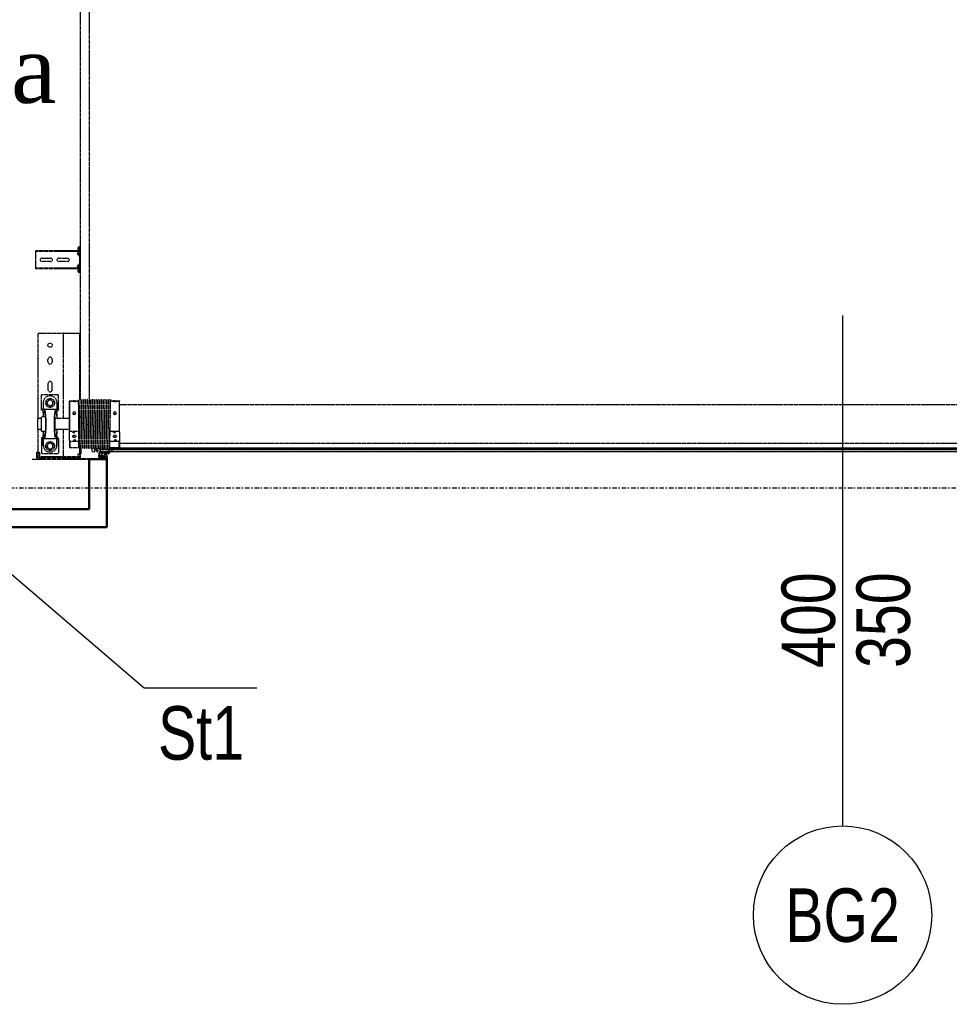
# Model space of a CAD drawing. Header units: centimetres. Extents: x 42630 to 130002, y 15 to 29179.
# Tile 27 of 175: x 50098 to 50359, y 4376 to 4652. Entities that reach past the tile are written whole.
import ezdxf
from ezdxf.enums import TextEntityAlignment as Align

# ---------------------------------------------------------------- set-up
doc = ezdxf.new("R2010")
doc.units = ezdxf.units.CM
doc.header["$LTSCALE"] = 0.01
for name, pattern in [('Ciągłe', [0]), ('DASHDOT2', [12.7, 6.35, -3.175, 0, -3.175]), ('DASHED2', [9.525, 6.35, -3.175])]:
    doc.linetypes.add(name, pattern=pattern)
doc.layers.get('0').update_dxf_attribs({"color": 253})
for name, color, linetype in [('A-Grid', 253, 'DASHDOT2'), ('CKDRZWI_', 253, 'Continuous'), ('CKDRZWI_OPIS', 253, 'Continuous'), ('CKDRZWI_OS', 253, 'Continuous'), ('CKOTOCZKI', 253, 'Continuous'), ('CKOTOCZKI_OPIS', 253, 'Ciągłe'), ('OPIS_K_WYK', 253, 'Continuous')]:
    doc.layers.add(name, color=color, linetype=linetype)
doc.layers.add('CKSCIANY_PRZEKR', color=253, linetype='Continuous', lineweight=50)
doc.layers.add('EOPIS', color=150, linetype='Continuous', lineweight=35)
doc.styles.get("Standard").update_dxf_attribs({"font": 'ic-simplex.shx', "width": 0.8})
doc.styles.add('styl1', font='times.ttf')
doc.dimstyles.new('CADKON cm', dxfattribs={"dimscale": 10, "dimtxt": 2.5, "dimasz": 2.5, "dimexe": 1.8, "dimexo": 5, "dimgap": 0.6, "dimtad": 1, "dimrnd": 0.1, "dimtxsty": 'Standard', "dimblk1": 'OBLIQUE', "dimblk2": 'OBLIQUE', "dimsah": 1, "dimcen": 2.5, "dimadec": 1, "dimazin": 2, "dimtfac": 1, "dimtix": 1, "dimtmove": 2, "dimatfit": 3, "dimldrblk": 'OPEN30', "dimfxl": 5, "dimfxlon": 1, "dimtfill": 1, "dimtolj": 1, "dimarcsym": 0})

# ---------------------------------------------------------------- blocks, each defined once
blk = doc.blocks.new('A$7E8814A102C37C')
at = {"layer": 'A-Grid', "ltscale": 20}
blk.add_line((-237.5, -1667), (3157.5, -1667), dxfattribs=at)
blk = doc.blocks.new('A$7E8814B27261F1')
at = {"color": 7, "linetype": 'DASHED2', "ltscale": 10}
for p, q in [((200, 4585), (200, 4567)), ((200, 4567), (200, 4457)), ((204, 4567), (204, 4457)), ((204, 4567), (205, 4566.5)), ((204, 4563), (207, 4563)), ((207, 4563), (204, 4563)), ((205, 4572), (215, 4572)), ((205, 4568), (215, 4568)), ((220, 4564.6), (205, 4564.6)), ((207, 4564.6), (207, 4563)), ((207, 4503), (207, 4563)), ((215, 4572), (220, 4572)), ((220, 4568), (215, 4568)), ((216.5, 4558.5), (216.5, 4510.5)), ((257.9, 4558.5), (216.5, 4558.5)), ((220, 4572), (220, 4568)), ((223, 4568), (220, 4571)), ((220, 4568), (220, 4564.6)), ((220, 4568), (223, 4568)), ((221.7, 4568), (284, 4568)), ((257.9, 4558.5), (257.9, 4553.5)), ((260.5, 4558.5), (257.9, 4558.5)), ((260.5, 4553.5), (260.5, 4558.5)), ((279, 4558.5), (319, 4558.5)), ((279, 4558.5), (279, 4546.8)), ((285.5, 4570), (284, 4568.5)), ((284, 4568.5), (314, 4568.5)), ((284, 4568.5), (284, 4558.5)), ((312.5, 4570), (285.5, 4570)), ((314, 4568.5), (312.5, 4570)), ((314, 4558.5), (314, 4568.5)), ((314, 4568), (554, 4568)), ((319, 4546.8), (319, 4558.5)), ((337.5, 4553.5), (337.5, 4558.5)), ((337.5, 4558.5), (340.1, 4558.5)), ((340.1, 4558.5), (381.5, 4558.5)), ((340.1, 4558.5), (340.1, 4553.5)), ((381.5, 4558.5), (381.5, 4510.5)), ((554, 4568), (554, 4563)), ((554, 4563), (554, 4503)), ((735.3, 4575), (734.2, 4575)), ((734.2, 4463.5), (734.2, 4575)), ((735.3, 4463.5), (735.3, 4575)), ((740.4, 4575), (735.3, 4575)), ((742.2, 4575), (740.4, 4575)), ((747.8, 4575), (742.2, 4575)), ((749.7, 4575), (747.8, 4575)), ((768.6, 4575), (749.7, 4575)), ((754.6, 4532), (754.6, 4558)), ((763.6, 4558), (763.6, 4532)), ((770.5, 4575), (768.6, 4575)), ((776.1, 4575), (770.5, 4575)), ((777.8, 4575), (776.1, 4575)), ((782.9, 4575), (777.8, 4575)), ((784.1, 4575), (782.9, 4575)), ((782.9, 4463.5), (782.9, 4575)), ((784.1, 4463.5), (784.1, 4575)), ((220.5, 4535.5), (220.5, 4533.5)), ((227.8, 4534.5), (230.1, 4538.5)), ((230.1, 4530.5), (227.8, 4534.5)), ((230.1, 4538.5), (232.4, 4542.5)), ((232.4, 4526.5), (230.1, 4530.5)), ((232.4, 4542.5), (237, 4542.5)), ((237, 4542.5), (241.6, 4542.5)), ((237.5, 4553.5), (257.9, 4553.5)), ((257.9, 4553.5), (238.5, 4553.5)), ((241.6, 4542.5), (243.9, 4538.5)), ((243.9, 4530.5), (241.6, 4526.5)), ((243.9, 4538.5), (246.2, 4534.5)), ((246.2, 4534.5), (243.9, 4530.5)), ((257.9, 4553.5), (257.9, 4550.4)), ((260.5, 4553.5), (257.9, 4553.5)), ((257.9, 4550.4), (257.9, 4518.6)), ((260.5, 4553.6), (268, 4553.6)), ((330, 4553.6), (337.5, 4553.6)), ((340.1, 4553.5), (337.5, 4553.5)), ((340.1, 4550.4), (340.1, 4553.5)), ((360.5, 4553.5), (340.1, 4553.5)), ((359.5, 4553.5), (340.1, 4553.5)), ((340.1, 4550.4), (340.1, 4518.6)), ((348.8, 4534.5), (351.1, 4538.5)), ((351.1, 4530.5), (348.8, 4534.5)), ((351.1, 4538.5), (353.4, 4542.5)), ((353.4, 4526.5), (351.1, 4530.5)), ((353.4, 4542.5), (358, 4542.5)), ((358, 4542.5), (362.6, 4542.5)), ((362.6, 4542.5), (364.9, 4538.5)), ((364.9, 4530.5), (362.6, 4526.5)), ((364.9, 4538.5), (367.2, 4534.5)), ((367.2, 4534.5), (364.9, 4530.5)), ((377.5, 4535.5), (377.5, 4533.5)), ((412, 4540.5), (395, 4540.5)), ((395, 4528.5), (412, 4528.5)), ((473, 4540.5), (480, 4540.5)), ((480, 4528.5), (473, 4528.5)), ((204, 4503), (207, 4503)), ((207, 4503), (204, 4503)), ((207, 4503), (207, 4498)), ((257.9, 4510.5), (216.5, 4510.5)), ((237, 4526.5), (232.4, 4526.5)), ((241.6, 4526.5), (237, 4526.5)), ((237.5, 4515.5), (257.9, 4515.5)), ((257.9, 4515.5), (238.5, 4515.5)), ((257.9, 4515.5), (257.9, 4518.6)), ((257.9, 4515.5), (257.9, 4510.5)), ((260.5, 4515.5), (257.9, 4515.5)), ((257.9, 4510.5), (260.5, 4510.5)), ((260.5, 4515.5), (260.5, 4510.5)), ((260.5, 4515.4), (268, 4515.4)), ((279, 4522.2), (279, 4520.4)), ((279, 4520.4), (319, 4520.4)), ((284, 4520.4), (284, 4480)), ((314, 4480), (314, 4520.4)), ((319, 4520.4), (319, 4522.2)), ((330, 4515.4), (337.5, 4515.4)), ((337.5, 4515.5), (337.5, 4510.5)), ((340.1, 4515.5), (337.5, 4515.5)), ((340.1, 4510.5), (337.5, 4510.5)), ((340.1, 4518.6), (340.1, 4515.5)), ((340.1, 4515.5), (340.1, 4510.5)), ((359.5, 4515.5), (340.1, 4515.5)), ((360.5, 4515.5), (340.1, 4515.5)), ((340.1, 4510.5), (381.5, 4510.5)), ((358, 4526.5), (353.4, 4526.5)), ((362.6, 4526.5), (358, 4526.5)), ((554, 4503), (554, 4498)), ((754.6, 4485), (754.6, 4511)), ((763.6, 4511), (763.6, 4485)), ((204, 4495), (207, 4498)), ((207, 4498), (204, 4495)), ((206, 4497), (207, 4497)), ((284, 4498), (207, 4498)), ((207, 4457), (207, 4497)), ((233.5, 4480), (232.7, 4479.2)), ((250, 4479.2), (232.7, 4479.2)), ((232.7, 4479.2), (232.7, 4469.8)), ((252.7, 4480), (233.5, 4480)), ((250, 4455), (250, 4479.2)), ((252.7, 4480), (276.2, 4480)), ((276.2, 4480), (362.3, 4480)), ((278.9, 4479.2), (278.9, 4455)), ((278.9, 4479.2), (362.1, 4479.2)), ((554, 4498), (314, 4498)), ((362.1, 4455), (362.1, 4479.2)), ((362.3, 4480), (363.6, 4480)), ((363.7, 4479.2), (363.7, 4455)), ((554, 4497), (554, 4498)), ((554, 4497), (554, 4457)), ((200, 4457), (200, 4449)), ((200, 4449), (200, 4400.3)), ((202, 4449), (202, 4400.3)), ((203, 4452), (203, 4452.4)), ((204, 4452), (203, 4452)), ((232.1, 4450), (203, 4450)), ((207, 4457), (204, 4457)), ((204, 4452), (204, 4452.1)), ((210, 4456), (205, 4456)), ((210, 4452), (205, 4452)), ((210, 4456), (215, 4456)), ((215, 4452), (210, 4452)), ((215, 4456), (215, 4452)), ((245, 4452), (215, 4452)), ((215.3, 4450), (215.3, 4448.5)), ((215.7, 4448.5), (215.3, 4448.5)), ((215.3, 4448.5), (215.8, 4448)), ((215.7, 4450), (215.7, 4448.5)), ((232.7, 4448.5), (215.7, 4448.5)), ((215.7, 4448.5), (216.2, 4448)), ((215.8, 4448), (216.2, 4448)), ((216.2, 4448), (232.2, 4448)), ((231, 4452.7), (231, 4452.3)), ((231, 4447.7), (231, 4447.3)), ((353.9, 4455), (232.5, 4455)), ((232.7, 4464.1), (232.7, 4455)), ((353.9, 4455), (367, 4455)), ((554, 4452), (365.8, 4452)), ((367, 4454.8), (367, 4455)), ((367, 4449.8), (367, 4450.2)), ((636.7, 4450), (367, 4450)), ((367, 4444.8), (367, 4445.2)), ((554, 4457), (554, 4452)), ((711.3, 4450), (636.7, 4450)), ((4186.6, 4450), (711.3, 4450)), ((724.2, 4453.9), (723.7, 4450.5)), ((725.7, 4450.3), (723.7, 4450.5)), ((726.1, 4453.6), (725.7, 4450.3)), ((726.4, 4450.3), (725.7, 4450.3)), ((726.9, 4453.6), (726.4, 4450.3)), ((729.3, 4456.5), (727.1, 4456.5)), ((729.3, 4454.5), (727.1, 4454.5)), ((730, 4456.5), (729.3, 4456.5)), ((730.4, 4452.6), (730.3, 4453.6)), ((732.4, 4452.9), (732.3, 4453.9)), ((733.1, 4452.9), (733, 4453.9)), ((749.7, 4452), (733.4, 4452)), ((785.7, 4450), (733.4, 4450)), ((734.2, 4453.4), (734.2, 4463.5)), ((735.3, 4452.5), (734.2, 4453.4)), ((735.3, 4452.5), (735.3, 4463.5)), ((740.4, 4458.3), (735.3, 4452.5)), ((745.9, 4454), (737.9, 4454)), ((737.9, 4454), (737.9, 4452)), ((747.8, 4452.8), (742.2, 4458.4)), ((746.3, 4454), (745.9, 4454)), ((745.9, 4452), (745.9, 4454)), ((746.3, 4452), (746.3, 4454)), ((752, 4452), (749.7, 4452)), ((766.3, 4452), (752, 4452)), ((768.6, 4452), (766.3, 4452)), ((785.7, 4452), (768.6, 4452)), ((776.1, 4458.4), (770.5, 4452.8)), ((781.4, 4454), (773.4, 4454)), ((773.4, 4454), (773.4, 4452)), ((782.9, 4452.5), (777.8, 4458.3)), ((781.6, 4454), (781.4, 4454)), ((781.4, 4452), (781.4, 4454)), ((781.8, 4452), (781.8, 4453.8)), ((782.9, 4452.5), (782.9, 4463.5)), ((784.1, 4453.4), (782.9, 4452.5)), ((784.1, 4453.4), (784.1, 4463.5)), ((786.4, 4450), (785.7, 4450)), ((786.8, 4453.9), (786.6, 4452.9)), ((788.7, 4453.6), (788.6, 4452.6)), ((789.5, 4453.6), (789.3, 4452.6)), ((791.9, 4456.5), (789.7, 4456.5)), ((791.9, 4454.5), (789.7, 4454.5)), ((792.6, 4456.5), (791.9, 4456.5)), ((793.3, 4450.3), (792.9, 4453.6)), ((793.3, 4450.3), (795.3, 4450.5)), ((794.1, 4450.3), (793.3, 4450.3)), ((794.1, 4450.3), (796, 4450.5)), ((795.3, 4450.5), (794.9, 4453.9)), ((796, 4450.5), (795.3, 4450.5)), ((796, 4450.5), (795.6, 4453.9)), ((222.2, 4417), (222.4, 4417)), ((222.4, 4417), (231.3, 4417)), ((231, 4442.7), (231, 4442.3)), ((231, 4437.7), (231, 4437.3)), ((231, 4432.7), (231, 4432.3)), ((231, 4427.7), (231, 4427.3)), ((231, 4422.7), (231, 4422.3)), ((231, 4417.7), (231, 4417.3)), ((353, 4424.5), (636.7, 4424.5)), ((367, 4439.8), (367, 4440.2)), ((367, 4434.8), (367, 4435.2)), ((367, 4429.8), (367, 4430.2)), ((367, 4424.8), (367, 4425.2)), ((367, 4419.8), (367, 4420.2)), ((636.7, 4424.5), (711.3, 4424.5)), ((711.3, 4424.5), (4186.6, 4424.5)), ((208.6, 4395.3), (206.6, 4395.3)), ((208.6, 4385.3), (208.6, 4395.3)), ((208.7, 4396.1), (208.7, 4383.3)), ((217.5, 4397.8), (210.2, 4397.8)), ((210.2, 4391.1), (210.2, 4395.3)), ((211.2, 4396.3), (217, 4396.3)), ((217, 4390.1), (211.2, 4390.1)), ((218, 4395.3), (218, 4391.1)), ((219.5, 4377.4), (219.5, 4395.8)), ((221, 4412), (221, 4410.8)), ((221, 4402.2), (221, 4402)), ((221.1, 4374.5), (221.1, 4392.7)), ((221.1, 4374.5), (221.1, 4392.7)), ((221.1, 4374.5), (221.1, 4392.7)), ((221.2, 4374.5), (221.2, 4392.7)), ((221.2, 4374.5), (221.2, 4392.7)), ((226, 4408.9), (221.8, 4409.8)), ((221.8, 4403.2), (226, 4404.1)), ((221.8, 4403.2), (229.8, 4403.2)), ((230, 4401), (222, 4401)), ((222.4, 4410), (222.1, 4410)), ((222.2, 4374.5), (222.2, 4392.7)), ((229.3, 4410), (222.4, 4410)), ((223, 4394.5), (226.2, 4394.5)), ((223, 4393.5), (226.2, 4393.5)), ((232.1, 4408.9), (226, 4408.9)), ((232.1, 4404.1), (226, 4404.1)), ((226.2, 4394.5), (227.2, 4394.5)), ((227.2, 4393.5), (226.2, 4393.5)), ((227.2, 4393.5), (227.2, 4394.5)), ((227.2, 4394.5), (227.6, 4394.5)), ((227.2, 4393.5), (227.2, 4393.5)), ((227.2, 4360.3), (227.2, 4393.5)), ((227.6, 4393.5), (227.2, 4393.5)), ((227.6, 4394.5), (230.3, 4394.5)), ((227.6, 4393.5), (228.5, 4393.5)), ((228.8, 4393.5), (228.5, 4393.5)), ((228.5, 4393.5), (228.5, 4359)), ((231.8, 4393.5), (228.8, 4393.5)), ((232.3, 4409.1), (229.3, 4410)), ((229.8, 4403.2), (232.2, 4403.9)), ((230.2, 4411), (233.5, 4409.9)), ((230.3, 4393.5), (230.3, 4394.5)), ((230.3, 4394.5), (231.9, 4394.5)), ((231.1, 4402.3), (230.7, 4402.2)), ((231, 4412.7), (231, 4412.3)), ((231, 4407.7), (231, 4407.3)), ((231, 4402.7), (231, 4402.3)), ((231, 4397.7), (231, 4397.3)), ((231, 4392.7), (231, 4392.3)), ((231.5, 4393.5), (232, 4393.5)), ((231.8, 4393.5), (231.8, 4393.3)), ((231.8, 4389.1), (231.8, 4383.3)), ((367, 4414.8), (367, 4415.2)), ((367, 4409.8), (367, 4410.2)), ((367, 4404.8), (367, 4405.2)), ((367, 4399.8), (367, 4400.2)), ((367, 4394.8), (367, 4395.2)), ((367, 4389.8), (367, 4390.2)), ((208.5, 4380.5), (202.8, 4377.5)), ((203, 4373.3), (216.2, 4376.1)), ((203.2, 4374.8), (217, 4377.8)), ((207.8, 4381.8), (203.4, 4379.5)), ((217, 4380.8), (209.7, 4380.8)), ((210.2, 4383.3), (210.2, 4387.6)), ((211.2, 4388.6), (217, 4388.6)), ((217, 4382.3), (211.2, 4382.3)), ((216.7, 4375.5), (215.3, 4371.9)), ((215.8, 4369.7), (230.9, 4355.2)), ((217, 4371.4), (217.9, 4373.2)), ((231.5, 4356), (217.2, 4370.3)), ((218, 4387.6), (218, 4383.3)), ((218, 4379), (218, 4379.8)), ((218.1, 4373.3), (222.2, 4371.5)), ((218.7, 4374.9), (219.2, 4376.1)), ((222.6, 4372.4), (218.7, 4374.6)), ((221.1, 4374.5), (221.1, 4374.5)), ((221.1, 4374.5), (221.1, 4374.5)), ((221.2, 4374.5), (221.1, 4374.5)), ((221.2, 4374.5), (221.2, 4374.5)), ((222.2, 4374.5), (221.2, 4374.5)), ((222.1, 4372.7), (222.1, 4374.5)), ((222.1, 4374.5), (222.1, 4372.7)), ((222.1, 4372.7), (222.1, 4374.5)), ((222.1, 4365.4), (222.1, 4371.5)), ((222.1, 4371.5), (222.1, 4365.4)), ((222.1, 4365.4), (222.1, 4371.5)), ((222.1, 386.3), (222.1, 4363.7)), ((222.1, 4363.7), (222.1, 386.3)), ((222.1, 386.3), (222.1, 4363.7)), ((222.2, 4372.6), (222.2, 4374.5)), ((222.2, 4372.6), (222.2, 4374.5)), ((222.2, 4365.3), (222.2, 4371.5)), ((222.2, 4365.3), (222.2, 4371.5)), ((222.2, 386.4), (222.2, 4363.6)), ((222.2, 386.4), (222.2, 4363.6)), ((224.1, 4370), (225.4, 4368.3)), ((225.9, 4368.7), (224.5, 4370.7)), ((231, 4387.7), (231, 4387.3)), ((231, 4382.7), (231, 4382.3)), ((231, 4377.7), (231, 4377.3)), ((231, 4372.7), (231, 4372.3)), ((231, 4367.7), (231, 4367.3)), ((231.8, 4379.1), (231.8, 4378.3)), ((231.8, 4374.1), (231.8, 4373.3)), ((231.8, 4369.1), (231.8, 4368.3)), ((231.8, 4366.8), (231.8, 374.1)), ((232.4, 4365.8), (232.4, 385)), ((232.7, 4365), (232.7, 4355.8)), ((250, 4340.7), (250, 4365)), ((278.9, 4365), (278.9, 4340.7)), ((354.8, 4365), (367, 4365)), ((362.1, 4340.7), (362.1, 4365)), ((363.7, 4365), (363.7, 4340.7)), ((367, 4384.8), (367, 4385.2)), ((367, 4379.8), (367, 4380.2)), ((367, 4374.8), (367, 4375.2)), ((367, 4369.8), (367, 4370.2)), ((367, 4365), (367, 4365.2)), ((227.2, 391.2), (227.2, 4358.8)), ((228.5, 4357.6), (228.5, 392.4)), ((232.7, 4350.1), (232.7, 4340.7)), ((232.7, 4340.7), (250, 4340.7)), ((232.7, 4340.7), (233.5, 4340)), ((252.7, 4340), (233.5, 4340)), ((245, 4340), (245, 410)), ((276.2, 4340), (252.7, 4340)), ((276.2, 4340), (362.3, 4340)), ((362.1, 4340.7), (278.9, 4340.7)), ((353, 410), (353, 4340)), ((363.6, 4340), (362.3, 4340))]:
    blk.add_line(p, q, dxfattribs=at)
at = {"color": 7, "linetype": 'Continuous', "ltscale": 10}
for p, q in [((200.5, 4389.3), (199.7, 4388.1)), ((200, 4400.3), (200, 4388.6)), ((200.2, 4392.2), (200.1, 4391.6)), ((200.1, 4391.6), (201, 4392.2)), ((201.2, 4393.2), (200.2, 4392.2)), ((201, 4392.2), (200.5, 4389.3)), ((200.9, 4398.2), (201.7, 4397.4)), ((201.5, 4394.7), (201.2, 4393.2)), ((202, 4396.7), (202, 4385.3)), ((202.3, 4399.6), (203.1, 4398.8)), ((204, 4396.7), (204, 4385.3)), ((206.6, 4385.3), (206.6, 4395.3)), ((199.7, 4387.5), (200.5, 4388.3)), ((199.7, 4388.1), (199.7, 4387.5)), ((200.5, 4385.3), (199.7, 4384.1)), ((199.7, 4383.5), (200.5, 4384.3)), ((199.7, 4384.1), (199.7, 4383.5)), ((200.5, 4381.3), (199.7, 4380.1)), ((199.7, 4379.5), (200.5, 4380.3)), ((199.7, 4380.1), (199.7, 4379.5)), ((200, 4387.8), (200, 4384.6)), ((200, 4383.8), (200, 4380.6)), ((200, 4379.8), (200, 4375)), ((200.5, 4388.3), (200.5, 4385.3)), ((200.5, 4384.3), (200.5, 4381.3)), ((200.5, 4380.3), (200.5, 4375.3)), ((202, 4380.3), (202, 4385.3)), ((202, 4376.1), (202, 4375.8))]:
    blk.add_line(p, q, dxfattribs=at)
at = {"color": 7, "linetype": 'DASHED2', "ltscale": 10}
for centre, radius in [((237, 4534.5), 12.5), ((358, 4534.5), 12.5), ((520, 4534.5), 6)]:
    blk.add_circle(centre, radius, dxfattribs=at)
for centre, radius, start, end in [((205, 4567), 5, 90, 180), ((205, 4567), 1, 90, 180), ((759.1, 4558), 4.5, 0, 180), ((238.5, 4535.5), 18, 93.1972, 180), ((238.5, 4533.5), 18, 180, 266.8028), ((237, 4534.5), 8, 150, 210), ((237, 4534.5), 8, 90, 150), ((237, 4534.5), 8, 210, 270), ((237, 4534.5), 8, 30, 90), ((237, 4534.5), 8, 270, 330), ((238.5, 4535.5), 18, 90, 93.1972), ((237, 4534.5), 8, 330, 30), ((358, 4534.5), 8, 150, 210), ((358, 4534.5), 8, 90, 150), ((358, 4534.5), 8, 210, 270), ((358, 4534.5), 8, 30, 90), ((358, 4534.5), 8, 270, 330), ((359.5, 4535.5), 18, 86.8028, 90), ((359.5, 4535.5), 18, 0, 86.8028), ((359.5, 4533.5), 18, 273.1972, 0), ((358, 4534.5), 8, 330, 30), ((395, 4534.5), 6, 90, 270), ((412, 4534.5), 6, 270, 90), ((473, 4534.5), 6, 90, 270), ((480, 4534.5), 6, 270, 90), ((759.1, 4532), 4.5, 180, 0), ((238.5, 4533.5), 18, 266.8028, 270), ((359.5, 4533.5), 18, 270, 273.1972), ((759.1, 4511), 4.5, 0, 180), ((266.3, 4426.3), 55.3, 104.2053, 107.0848), ((262.6, 4426.3), 55.3, 72.9152, 75.7947), ((382.5, 4475.6), 20.7, 167.7246, 169.8445), ((343.4, 4475.6), 20.7, 10.1555, 12.2754), ((759.1, 4485), 4.5, 180, 0), ((205, 4457), 5, 180, 270), ((203, 4449), 3, 90, 180), ((203, 4449), 1, 90, 180), ((205, 4457), 1, 180, 270), ((230, 4449.9), 2.39, 270.2737, 342.8551), ((230, 4444.9), 2.39, 270.2737, 342.8551), ((1137, 50069.1), 45625.4, 268.86217, 269.03289), ((1007.4, 42977), 38532.5, 268.8455, 269.04765), ((1137, 50064.1), 45625.4, 268.86217, 269.03289), ((1007.4, 42972), 38532.5, 268.8455, 269.04765), ((391, 6390.4), 1935.7, 268.9006, 269.2866), ((-408.8, 42981.4), 38534.5, 271.15341, 271.15352), ((-408.8, 42976.4), 38534.5, 271.15341, 271.15352), ((-408.8, 42971.4), 38534.5, 271.15341, 271.15352), ((741.3, 4457.5), 1.2, 45, 139), ((749.7, 4454.7), 2.7, 225, 270), ((768.6, 4454.7), 2.7, 270, 315), ((776.9, 4457.5), 1.2, 41, 135), ((230, 4439.9), 2.39, 270.2737, 342.8551), ((230, 4434.9), 2.39, 270.2737, 342.8551), ((230, 4429.9), 2.39, 270.2737, 342.8551), ((230, 4424.9), 2.39, 270.2737, 342.8551), ((230, 4419.9), 2.39, 270.2737, 342.8551), ((1137, 50059.1), 45625.4, 268.86217, 269.03289), ((1007.4, 42967), 38532.5, 268.8455, 269.04765), ((1137, 50054.1), 45625.4, 268.86217, 269.03289), ((1007.4, 42962), 38532.5, 268.8455, 269.04765), ((1137, 50049.1), 45625.4, 268.86217, 269.03289), ((1007.4, 42957), 38532.5, 268.8455, 269.04765), ((1137, 50044.1), 45625.4, 268.86217, 269.03289), ((1007.4, 42952), 38532.5, 268.8455, 269.04765), ((1137, 50039.1), 45625.4, 268.86217, 269.03289), ((1007.4, 42947), 38532.5, 268.8455, 269.04765), ((1137, 50034.1), 45625.4, 268.86217, 269.03289), ((1007.4, 42942), 38532.5, 268.8455, 269.04765), ((-408.8, 42966.4), 38534.5, 271.15341, 271.15352), ((-408.8, 42961.4), 38534.5, 271.15341, 271.15352), ((-408.8, 42956.4), 38534.5, 271.15341, 271.15352), ((-408.8, 42951.4), 38534.5, 271.15341, 271.15352), ((-408.8, 42946.4), 38534.5, 271.15341, 271.15352), ((207.6, 4396.1), 2.6, 51.3053, 156.0835), ((207.6, 4396.1), 1.1, 0, 156.0835), ((210.2, 4399.3), 1.5, 231.3053, 270), ((211.2, 4395.3), 1, 90, 180), ((211.2, 4391.1), 1, 180, 270), ((217, 4395.3), 1, 0, 90), ((217, 4391.1), 1, 270, 0), ((217.5, 4395.8), 2, 0, 90), ((222, 4410.8), 1, 180, 258.1351), ((222, 4402.2), 1, 101.8649, 180), ((222, 4402), 1, 180, 270), ((222.1, 4411), 1, 180.0163, 258.4234), ((222.9, 4392.7), 1.8, 90, 180), ((222.9, 4392.7), 1.8, 90, 180), ((222.9, 4392.7), 1.8, 90, 180), ((223, 4392.7), 1.8, 90, 180), ((223, 4392.7), 1.8, 90, 180), ((222.1, 4411), 1.02, 258.5649, 270.1313), ((223, 4392.7), 0.8, 90, 180), ((230, 4414.9), 2.39, 270.2737, 342.8551), ((230, 4409.9), 2.39, 270.2737, 342.8551), ((230, 4404.9), 2.39, 270.2737, 342.8551), ((230, 4399.9), 2.39, 270.2737, 342.8551), ((230, 4394.9), 2.39, 270.2737, 342.8551), ((230, 4389.9), 2.39, 270.2737, 342.8551), ((1137, 50029.1), 45625.4, 268.86217, 269.03289), ((1007.4, 42937), 38532.5, 268.8455, 269.04765), ((1137, 50024.1), 45625.4, 268.86217, 269.03289), ((1007.4, 42932), 38532.5, 268.8455, 269.04765), ((1137, 50019.1), 45625.4, 268.86217, 269.03289), ((1007.4, 42927), 38532.5, 268.8455, 269.04765), ((1137, 50014.1), 45625.4, 268.86217, 269.03289), ((1007.4, 42922), 38532.5, 268.8455, 269.04765), ((1137, 50009.1), 45625.4, 268.86217, 269.03289), ((1007.4, 42917), 38532.5, 268.8455, 269.04765), ((-408.8, 42941.4), 38534.5, 271.15341, 271.15352), ((-408.8, 42936.4), 38534.5, 271.15341, 271.15352), ((-408.8, 42931.5), 38534.5, 271.15341, 271.15352), ((-408.8, 42926.5), 38534.5, 271.15341, 271.15352), ((-408.8, 42921.5), 38534.5, 271.15341, 271.15352), ((-408.8, 42916.5), 38534.5, 271.15341, 271.15352), ((205.3, 4385.3), 3.3, 180, 0), ((207, 4383.3), 1.66, 297.9392, 0), ((209.7, 4378.3), 2.52, 90, 117.9392), ((211.2, 4387.6), 1, 90, 180), ((211.2, 4383.3), 1, 180, 270), ((217.2, 4371.2), 2, 159.5499, 226.1452), ((216.3, 4375.7), 0.441, 339.5499, 102.1704), ((217.9, 4371), 1, 155, 225), ((217, 4387.6), 1, 0, 90), ((217, 4383.3), 1, 270, 0), ((217, 4379.8), 1, 0, 90), ((216.7, 4379), 1.27, 282.1797, 0), ((218, 4373.1), 0.2, 66, 155), ((218.8, 4374.8), 0.2, 155, 240), ((216.5, 4377.4), 3, 335, 0), ((220.1, 4366.9), 5, 38.3186, 66), ((219.6, 4367.2), 6, 35, 60), ((225.6, 4368.5), 0.301, 218.3186, 31.6814), ((230, 4384.9), 2.39, 270.2737, 342.8551), ((230, 4379.9), 2.39, 270.2737, 342.8551), ((230, 4374.9), 2.39, 270.2737, 342.8551), ((230, 4369.9), 2.39, 270.2737, 342.8551), ((1137, 50004.1), 45625.4, 268.86217, 269.03289), ((1007.4, 42912), 38532.5, 268.8455, 269.04765), ((1137, 49999.1), 45625.4, 268.86217, 269.03289), ((1007.4, 42907), 38532.5, 268.8455, 269.04765), ((1137, 49994.1), 45625.4, 268.86217, 269.03289), ((1007.4, 42902), 38532.5, 268.8455, 269.04765), ((1137, 49989.1), 45625.4, 268.86217, 269.03289), ((1007.4, 42897), 38532.5, 268.8455, 269.04765), ((1137, 49984.1), 45625.4, 268.86217, 269.03289), ((1010.7, 42859.1), 38499.7, 268.83952, 269.02372), ((-408.8, 42911.5), 38534.5, 271.15341, 271.15352), ((-408.8, 42906.5), 38534.5, 271.15341, 271.15352), ((-408.8, 42901.5), 38534.5, 271.15341, 271.15352), ((-408.8, 42896.5), 38534.5, 271.15341, 271.15352), ((231.1, 4355.7), 0.5, 240.5251, 45), ((266.3, 4393.7), 55.3, 252.9152, 255.7947), ((262.6, 4393.7), 55.3, 284.2053, 287.0848), ((382.5, 4344.4), 20.7, 190.1555, 192.2754), ((343.4, 4344.4), 20.7, 347.7246, 349.8445)]:
    blk.add_arc(centre, radius, start, end, dxfattribs=at)
at = {"color": 7, "linetype": 'Continuous', "ltscale": 10}
for centre, radius, start, end in [((203, 4400.3), 3, 180, 225), ((202.2, 4394.6), 0.749, 104.88, 170), ((201, 4396.7), 1, 0, 45), ((203, 4400.3), 1, 180, 225), ((201, 4396.7), 3, 0, 45), ((205.9, 4396.8), 0.75, 156.0835, 336.0835), ((202.6, 4375.3), 2.08, 180, 282.1704), ((202.9, 4380.3), 0.921, 180, 297.9392), ((203.5, 4376.1), 1.53, 117.9392, 180), ((203, 4375.8), 1.01, 180, 282.1797), ((205.3, 4385.3), 1.3, 180, 0)]:
    blk.add_arc(centre, radius, start, end, dxfattribs=at)
at = {"color": 7, "linetype": 'DASHED2', "ltscale": 10}
for centre, major_axis, ratio, start_param, end_param in [((299, 4550.4), (-41.1, 0), 0.118535, 5.220603, 5.56644), ((299, 4550.4), (-41.1, 0), 0.118535, 3.858338, 4.204175), ((299, 4550.4), (-41.1, 0), 0.118535, 0, 3.141593), ((299, 4550.4), (-36.1, 0), 0.118535, 5.29957, 6.283185), ((299, 4550.4), (-36.1, 0), 0.118535, 0, 4.125208), ((299, 4518.6), (-41.1, 0), 0.118535, 3.141593, 6.283185), ((299, 4518.6), (-36.1, 0), 0.118535, 1.999302, 6.283185), ((299, 4518.6), (-36.1, 0), 0.118535, 0, 1.14229), ((299, 4518.6), (-41.1, 0), 0.118535, 0.716745, 1.197203), ((299, 4518.6), (-41.1, 0), 0.118535, 1.94439, 2.424847), ((727.1, 4453.5), (0, 3), 0.999962, 0, 1.448623), ((727.1, 4453.5), (0, 1), 0.999962, 0, 1.448623), ((727.9, 4453.5), (0, 1), 0.999962, 0, 1.448623), ((729.3, 4453.5), (0, -3), 0.999962, 1.692969, 3.141593), ((729.3, 4453.5), (0, -1), 0.999962, 1.692969, 3.141593), ((730, 4453.5), (0, -3), 0.999962, 1.692969, 3.141593), ((733.4, 4453), (0, -3), 0.999962, 4.834562, 6.283185), ((733.4, 4453), (0, -1), 0.999962, 4.834562, 6.283185), ((734.1, 4453), (0, -1), 0.999962, 4.834562, 6.283185), ((785.7, 4453), (0, 1), 0.999962, 3.141593, 4.590216), ((785.7, 4453), (0, 3), 0.999962, 3.141593, 4.590216), ((786.4, 4453), (0, 3), 0.999962, 3.141593, 4.590216), ((789.7, 4453.5), (0, 3), 0.999962, 0, 1.448623), ((789.7, 4453.5), (0, 1), 0.999962, 0, 1.448623), ((790.5, 4453.5), (0, 1), 0.999962, 0, 1.448623), ((791.9, 4453.5), (0, -3), 0.999962, 1.692969, 3.141593), ((791.9, 4453.5), (0, -1), 0.999962, 1.692969, 3.141593), ((792.6, 4453.5), (0, -3), 0.999962, 1.692969, 3.141593), ((221, 4433), (0, 21), 0.011029, 3.141593, 3.592619), ((221.2, 4397), (0, 19), 0.011029, 0, 0.451027), ((225.5, 4406.5), (0, -2.5), 0.999939, 0.207082, 2.934511), ((230, 4402.2), (-0.309, 0.951), 0.758341, 4.470902, 6.084162), ((230.1, 4365), (0, -2.5), 0.998907, 1.564072, 2.731226)]:
    blk.add_ellipse(centre, major_axis=major_axis, ratio=ratio, start_param=start_param, end_param=end_param, dxfattribs=at)
for centre, major_axis, ratio in [((253.5, 4465.5), (0, 2.1), 0.841709), ((264.4, 4467), (0, 4.25), 0.841709), ((275.4, 4468.5), (0, 2.1), 0.841709), ((362.3, 4465.5), (0, -2.1), 0.04674), ((362.9, 4467), (0, 4.25), 0.04674), ((363.5, 4468.5), (0, -2.1), 0.04674), ((253.5, 4351.5), (0, -2.1), 0.841709), ((264.4, 4353), (0, 4.25), 0.841709), ((275.4, 4354.5), (0, -2.1), 0.841709), ((362.3, 4351.5), (0, -2.1), 0.04674), ((362.9, 4353), (0, 4.25), 0.04674), ((363.5, 4354.5), (0, -2.1), 0.04674)]:
    blk.add_ellipse(centre, major_axis=major_axis, ratio=ratio, dxfattribs=at)
for points in [[(264.4, 4553.5), (263.1, 4554.1), (261.8, 4554.7), (260.5, 4555.3)], [(337.5, 4555.3), (336, 4554.6), (334.5, 4553.9), (333, 4553.3)], [(264.4, 4515.5), (263.1, 4514.9), (261.8, 4514.3), (260.5, 4513.7)], [(337.5, 4513.7), (336.1, 4514.3), (334.8, 4514.9), (333.4, 4515.6)], [(232.7, 4469.9), (232.7, 4469.1), (232.8, 4468.1), (232.8, 4467)], [(232.8, 4467), (232.8, 4465.9), (232.7, 4464.9), (232.7, 4464.1)], [(326.6, 4464.1), (327.2, 4464.9), (327.6, 4465.9), (327.6, 4467)], [(327.6, 4467), (327.6, 4468.1), (327.3, 4469.1), (326.7, 4469.9)], [(367, 4450.2), (367, 4450.2), (367, 4450.2), (366.9, 4450.2)], [(367, 4445.2), (367, 4445.2), (367, 4445.2), (366.9, 4445.2)], [(367, 4440.2), (367, 4440.2), (367, 4440.2), (366.9, 4440.2)], [(367, 4435.2), (367, 4435.2), (367, 4435.2), (366.9, 4435.2)], [(367, 4430.2), (367, 4430.2), (367, 4430.2), (366.9, 4430.2)], [(367, 4425.2), (367, 4425.2), (367, 4425.2), (366.9, 4425.2)], [(367, 4420.2), (367, 4420.2), (367, 4420.2), (366.9, 4420.2)], [(367, 4415.2), (367, 4415.2), (367, 4415.2), (366.9, 4415.2)], [(367, 4410.2), (367, 4410.2), (367, 4410.2), (366.9, 4410.2)], [(367, 4405.2), (367, 4405.2), (367, 4405.2), (366.9, 4405.2)], [(367, 4400.2), (367, 4400.2), (367, 4400.2), (366.9, 4400.2)], [(367, 4395.2), (367, 4395.2), (367, 4395.2), (366.9, 4395.2)], [(367, 4390.2), (367, 4390.2), (367, 4390.2), (366.9, 4390.2)], [(367, 4385.2), (367, 4385.2), (367, 4385.2), (366.9, 4385.2)], [(367, 4380.2), (367, 4380.2), (367, 4380.2), (366.9, 4380.2)], [(367, 4375.2), (367, 4375.2), (367, 4375.2), (366.9, 4375.2)], [(367, 4370.2), (367, 4370.2), (367, 4370.2), (366.9, 4370.2)], [(367, 4365.2), (367, 4365.2), (367, 4365.2), (366.9, 4365.2)], [(232.7, 4355.9), (232.7, 4355.1), (232.8, 4354.1), (232.8, 4353)], [(232.8, 4353), (232.8, 4351.9), (232.7, 4350.9), (232.7, 4350.1)], [(326.6, 4350.1), (327.2, 4350.9), (327.6, 4351.9), (327.6, 4353)], [(327.6, 4353), (327.6, 4354.1), (327.3, 4355.1), (326.7, 4355.9)]]:
    blk.add_open_spline(points, degree=3, dxfattribs=at)
for points, knots in [([(267.1, 4469.8), (266.5, 4469), (266.2, 4468), (266.2, 4466), (266.5, 4465), (267.1, 4464.2)], [0.384709, 0.384709, 0.384709, 0.384709, 0.5, 0.5, 0.6138838, 0.6138838, 0.6138838, 0.6138838]), ([(333.1, 4467), (333.1, 4465.9), (332.7, 4464.8), (331.4, 4463.2), (330.4, 4462.8), (328.4, 4462.7), (327.4, 4463.2), (326, 4464.8), (325.6, 4465.9), (325.6, 4468.1), (326, 4469.2), (327.4, 4470.8), (328.4, 4471.2), (330.4, 4471.3), (331.4, 4470.8), (332.7, 4469.2), (333.1, 4468.1), (333.1, 4467)], [0, 0, 0, 0, 0.125, 0.125, 0.25, 0.25, 0.375, 0.375, 0.5, 0.5, 0.625, 0.625, 0.75, 0.75, 0.875, 0.875, 1, 1, 1, 1]), ([(367.9, 4450), (367.9, 4450), (367.9, 4450), (367.9, 4450), (367.8, 4450), (367.7, 4450), (367.4, 4450.1), (366.8, 4450.2), (366.2, 4450.7), (365.8, 4451.3), (365.7, 4451.6), (365.7, 4451.7)], [0.1861249, 0.1861249, 0.1861249, 0.1861249, 0.2261769, 0.4214762, 0.4724045, 0.5083702, 0.5480959, 0.6471273, 0.8033109, 0.9563027, 1, 1, 1, 1]), ([(367.9, 4445), (367.9, 4445), (367.9, 4445), (367.9, 4445), (367.8, 4445), (367.7, 4445), (367.4, 4445.1), (366.8, 4445.2), (366.2, 4445.7), (365.8, 4446.3), (365.7, 4446.6), (365.7, 4446.7)], [0.1861249, 0.1861249, 0.1861249, 0.1861249, 0.2261769, 0.4214762, 0.4724045, 0.5083702, 0.5480959, 0.6471273, 0.8033109, 0.9563027, 1, 1, 1, 1]), ([(367.9, 4440), (367.9, 4440), (367.9, 4440), (367.9, 4440), (367.8, 4440), (367.7, 4440), (367.4, 4440.1), (366.8, 4440.2), (366.2, 4440.7), (365.8, 4441.3), (365.7, 4441.6), (365.7, 4441.7)], [0.1861249, 0.1861249, 0.1861249, 0.1861249, 0.2261769, 0.4214762, 0.4724045, 0.5083702, 0.5480959, 0.6471273, 0.8033109, 0.9563027, 1, 1, 1, 1]), ([(367.9, 4435), (367.9, 4435), (367.9, 4435), (367.9, 4435), (367.8, 4435), (367.7, 4435), (367.4, 4435.1), (366.8, 4435.2), (366.2, 4435.7), (365.8, 4436.3), (365.7, 4436.6), (365.7, 4436.7)], [0.1861249, 0.1861249, 0.1861249, 0.1861249, 0.2261769, 0.4214762, 0.4724045, 0.5083702, 0.5480959, 0.6471273, 0.8033109, 0.9563027, 1, 1, 1, 1]), ([(367.9, 4430), (367.9, 4430), (367.9, 4430), (367.9, 4430), (367.8, 4430), (367.7, 4430), (367.4, 4430.1), (366.8, 4430.2), (366.2, 4430.7), (365.8, 4431.3), (365.7, 4431.6), (365.7, 4431.7)], [0.1861249, 0.1861249, 0.1861249, 0.1861249, 0.2261769, 0.4214762, 0.4724045, 0.5083702, 0.5480959, 0.6471273, 0.8033109, 0.9563027, 1, 1, 1, 1]), ([(367.9, 4425), (367.9, 4425), (367.9, 4425), (367.9, 4425), (367.8, 4425), (367.7, 4425), (367.4, 4425.1), (366.8, 4425.2), (366.2, 4425.7), (365.8, 4426.3), (365.7, 4426.6), (365.7, 4426.7)], [0.1861249, 0.1861249, 0.1861249, 0.1861249, 0.2261769, 0.4214762, 0.4724045, 0.5083702, 0.5480959, 0.6471273, 0.8033109, 0.9563027, 1, 1, 1, 1]), ([(367.9, 4420), (367.9, 4420), (367.9, 4420), (367.9, 4420), (367.8, 4420), (367.7, 4420), (367.4, 4420.1), (366.8, 4420.2), (366.2, 4420.7), (365.8, 4421.3), (365.7, 4421.6), (365.7, 4421.7)], [0.1861249, 0.1861249, 0.1861249, 0.1861249, 0.2261769, 0.4214762, 0.4724045, 0.5083702, 0.5480959, 0.6471273, 0.8033109, 0.9563027, 1, 1, 1, 1]), ([(367.9, 4415), (367.9, 4415), (367.9, 4415), (367.9, 4415), (367.8, 4415), (367.7, 4415), (367.4, 4415.1), (366.8, 4415.2), (366.2, 4415.7), (365.8, 4416.3), (365.7, 4416.6), (365.7, 4416.7)], [0.1861249, 0.1861249, 0.1861249, 0.1861249, 0.2261769, 0.4214762, 0.4724045, 0.5083702, 0.5480959, 0.6471273, 0.8033109, 0.9563027, 1, 1, 1, 1]), ([(229.3, 4410), (229.4, 4410), (229.5, 4410), (229.7, 4410.1), (229.8, 4410.2), (230, 4410.4), (230, 4410.5), (230.1, 4410.7), (230.2, 4410.9), (230.2, 4411)], [0, 0, 0, 0, 0.25, 0.25, 0.5, 0.5, 0.75, 0.75, 1, 1, 1, 1]), ([(367.9, 4410), (367.9, 4410), (367.9, 4410), (367.9, 4410), (367.8, 4410), (367.7, 4410), (367.4, 4410.1), (366.8, 4410.2), (366.2, 4410.7), (365.8, 4411.3), (365.7, 4411.6), (365.7, 4411.7)], [0.1861249, 0.1861249, 0.1861249, 0.1861249, 0.2261769, 0.4214762, 0.4724045, 0.5083702, 0.5480959, 0.6471273, 0.8033109, 0.9563027, 1, 1, 1, 1]), ([(367.9, 4405), (367.9, 4405), (367.9, 4405), (367.9, 4405), (367.8, 4405), (367.7, 4405), (367.4, 4405.1), (366.8, 4405.2), (366.2, 4405.7), (365.8, 4406.3), (365.7, 4406.6), (365.7, 4406.7)], [0.1861249, 0.1861249, 0.1861249, 0.1861249, 0.2261769, 0.4214762, 0.4724045, 0.5083702, 0.5480959, 0.6471273, 0.8033109, 0.9563027, 1, 1, 1, 1]), ([(367.9, 4400), (367.9, 4400), (367.9, 4400), (367.9, 4400), (367.8, 4400), (367.7, 4400), (367.4, 4400.1), (366.8, 4400.2), (366.2, 4400.7), (365.8, 4401.3), (365.7, 4401.6), (365.7, 4401.7)], [0.1861249, 0.1861249, 0.1861249, 0.1861249, 0.2261769, 0.4214762, 0.4724045, 0.5083702, 0.5480959, 0.6471273, 0.8033109, 0.9563027, 1, 1, 1, 1]), ([(367.9, 4395), (367.9, 4395), (367.9, 4395), (367.9, 4395), (367.8, 4395), (367.7, 4395), (367.4, 4395.1), (366.8, 4395.2), (366.2, 4395.7), (365.8, 4396.3), (365.7, 4396.6), (365.7, 4396.7)], [0.1861249, 0.1861249, 0.1861249, 0.1861249, 0.2261769, 0.4214762, 0.4724045, 0.5083702, 0.5480959, 0.6471273, 0.8033109, 0.9563027, 1, 1, 1, 1]), ([(367.9, 4390), (367.9, 4390), (367.9, 4390), (367.9, 4390), (367.8, 4390), (367.7, 4390), (367.4, 4390.1), (366.8, 4390.3), (366.2, 4390.7), (365.8, 4391.3), (365.7, 4391.6), (365.7, 4391.7)], [0.1861249, 0.1861249, 0.1861249, 0.1861249, 0.2261769, 0.4214762, 0.4724045, 0.5083702, 0.5480959, 0.6471273, 0.8033109, 0.9563027, 1, 1, 1, 1]), ([(367.9, 4385), (367.9, 4385), (367.9, 4385), (367.9, 4385), (367.8, 4385), (367.7, 4385), (367.4, 4385.1), (366.8, 4385.3), (366.2, 4385.7), (365.8, 4386.3), (365.7, 4386.6), (365.7, 4386.7)], [0.1861249, 0.1861249, 0.1861249, 0.1861249, 0.2261769, 0.4214762, 0.4724045, 0.5083702, 0.5480959, 0.6471273, 0.8033109, 0.9563027, 1, 1, 1, 1]), ([(367.9, 4380), (367.9, 4380), (367.9, 4380), (367.9, 4380), (367.8, 4380), (367.7, 4380), (367.4, 4380.1), (366.8, 4380.3), (366.2, 4380.7), (365.8, 4381.3), (365.7, 4381.6), (365.7, 4381.7)], [0.1861249, 0.1861249, 0.1861249, 0.1861249, 0.2261769, 0.4214762, 0.4724045, 0.5083702, 0.5480959, 0.6471273, 0.8033109, 0.9563027, 1, 1, 1, 1]), ([(367.9, 4375), (367.9, 4375), (367.9, 4375), (367.9, 4375), (367.8, 4375), (367.7, 4375), (367.4, 4375.1), (366.8, 4375.3), (366.2, 4375.7), (365.8, 4376.3), (365.7, 4376.6), (365.7, 4376.7)], [0.1861249, 0.1861249, 0.1861249, 0.1861249, 0.2261769, 0.4214762, 0.4724045, 0.5083702, 0.5480959, 0.6471273, 0.8033109, 0.9563027, 1, 1, 1, 1]), ([(367.9, 4370), (367.9, 4370), (367.9, 4370), (367.9, 4370), (367.8, 4370), (367.7, 4370), (367.4, 4370.1), (366.8, 4370.3), (366.2, 4370.7), (365.8, 4371.3), (365.7, 4371.6), (365.7, 4371.7)], [0.1861249, 0.1861249, 0.1861249, 0.1861249, 0.2261769, 0.4214762, 0.4724045, 0.5083702, 0.5480959, 0.6471273, 0.8033109, 0.9563027, 1, 1, 1, 1]), ([(367.9, 4365), (367.9, 4365), (367.9, 4365), (367.9, 4365), (367.8, 4365), (367.7, 4365), (367.4, 4365.1), (366.8, 4365.3), (366.2, 4365.7), (365.8, 4366.3), (365.7, 4366.6), (365.7, 4366.7)], [0, 0, 0, 0, 0.226177, 0.421476, 0.472405, 0.50837, 0.548096, 0.647127, 0.803311, 0.956303, 1, 1, 1, 1]), ([(267.1, 4355.8), (266.5, 4355), (266.2, 4354), (266.2, 4352), (266.5, 4351), (267.1, 4350.2)], [0.384709, 0.384709, 0.384709, 0.384709, 0.5, 0.5, 0.6138838, 0.6138838, 0.6138838, 0.6138838]), ([(333.1, 4353), (333.1, 4351.9), (332.7, 4350.8), (331.4, 4349.2), (330.4, 4348.8), (328.4, 4348.7), (327.4, 4349.2), (326, 4350.8), (325.6, 4351.9), (325.6, 4354.1), (326, 4355.2), (327.4, 4356.8), (328.4, 4357.2), (330.4, 4357.3), (331.4, 4356.8), (332.7, 4355.2), (333.1, 4354.1), (333.1, 4353)], [0, 0, 0, 0, 0.125, 0.125, 0.25, 0.25, 0.375, 0.375, 0.5, 0.5, 0.625, 0.625, 0.75, 0.75, 0.875, 0.875, 1, 1, 1, 1])]:
    blk.add_open_spline(points, degree=3, knots=knots, dxfattribs=at)
blk = doc.blocks.new('_OBLIQUE')
at = {"color": 0, "linetype": 'ByBlock'}
blk.add_line((-0.5, -0.5), (0.5, 0.5), dxfattribs=at)
blk = doc.blocks.new('CK_BUBBLE_1_0_0')
at = {"color": 0, "linetype": 'ByBlock', "lineweight": -2, "ltscale": 2}
blk.add_circle((0, 0), 1, dxfattribs=at)
at = {"color": 0, "linetype": 'ByBlock', "lineweight": -2, "ltscale": 2, "width": 0.8}
blk.add_attdef('NUM1', text='', height=15, rotation=90, dxfattribs=at).set_placement((6915.991, -4954.524), align=Align.MIDDLE_CENTER)

msp = doc.modelspace()

# ---------------------------------------------------------------- linework, layer by layer
at = {"layer": 'CKDRZWI_OS'}
msp.add_line((50329.127, 4568.941), (50329.127, 4425.811), dxfattribs=at)
at = {"layer": 'CKSCIANY_PRZEKR'}
for p, q in [((50117.929, 4514.604), (50027.929, 4514.604)), ((50122.929, 4509.604), (50022.929, 4509.604))]:
    msp.add_line(p, q, dxfattribs=at)
msp.add_lwpolyline([(50122.929, 4509.604), (50122.929, 4528.604), (50117.929, 4528.604), (50117.929, 4514.604)], dxfattribs=at)
at = {"layer": 'OPIS_K_WYK', "ltscale": 0.5}
msp.add_lwpolyline([(50133.334, 4464.54), (50164.966, 4464.54)], dxfattribs=at)

# ---------------------------------------------------------------- block references
at = {"layer": 'A-Grid', "lineweight": -3}
msp.add_blockref('A$7E8814A102C37C', (49572.82, 6187.604), dxfattribs=at)
at = {"layer": 'CKDRZWI_', "xscale": 0.1, "yscale": 0.1, "zscale": 0.1, "rotation": 89.99999999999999}
msp.add_blockref('A$7E8814B27261F1', (50560.429, 4508.604), dxfattribs=at)
at = {"layer": 'CKOTOCZKI', "ltscale": 2}
ref = msp.add_blockref('CK_BUBBLE_1_0_0', (50329.127, 4400.811), dxfattribs=dict(at, xscale=25, yscale=25, zscale=25, rotation=360))
ref.add_attrib('NUM1', 'BG2', dxfattribs={"layer": 'CKOTOCZKI_OPIS', "ltscale": 2, "height": 15, "width": 0.8}).set_placement((50329.127, 4400.811), align=Align.MIDDLE_CENTER)

# ---------------------------------------------------------------- texts
at = {"layer": 'CKDRZWI_OPIS', "width": 0.8}
msp.add_text('400', height=15, rotation=90, dxfattribs=at).set_placement((50327.024, 4483.513), align=Align.CENTER)
msp.add_text('350', height=15, rotation=90, dxfattribs=at).set_placement((50333.024, 4483.513), align=Align.TOP_CENTER)
at = {"layer": 'EOPIS', "style": 'styl1'}
msp.add_text('brama', height=19.0314, dxfattribs=at).set_placement((50036.948, 4628.529))
at = {"layer": 'OPIS_K_WYK', "linetype": 'Continuous', "width": 0.8}
msp.add_text('St1', height=15, dxfattribs=at).set_placement((50137.242, 4444.396))

# ---------------------------------------------------------------- leaders
at = {"layer": 'OPIS_K_WYK', "ltscale": 0.5}
msp.add_leader([(50072.47, 4516.604), (50133.334, 4464.54)], dimstyle='CADKON cm', override={"dimscale": 5, "dimldrblk": 'DotSmall'}, dxfattribs=at)

doc.saveas('drawing.dxf')
